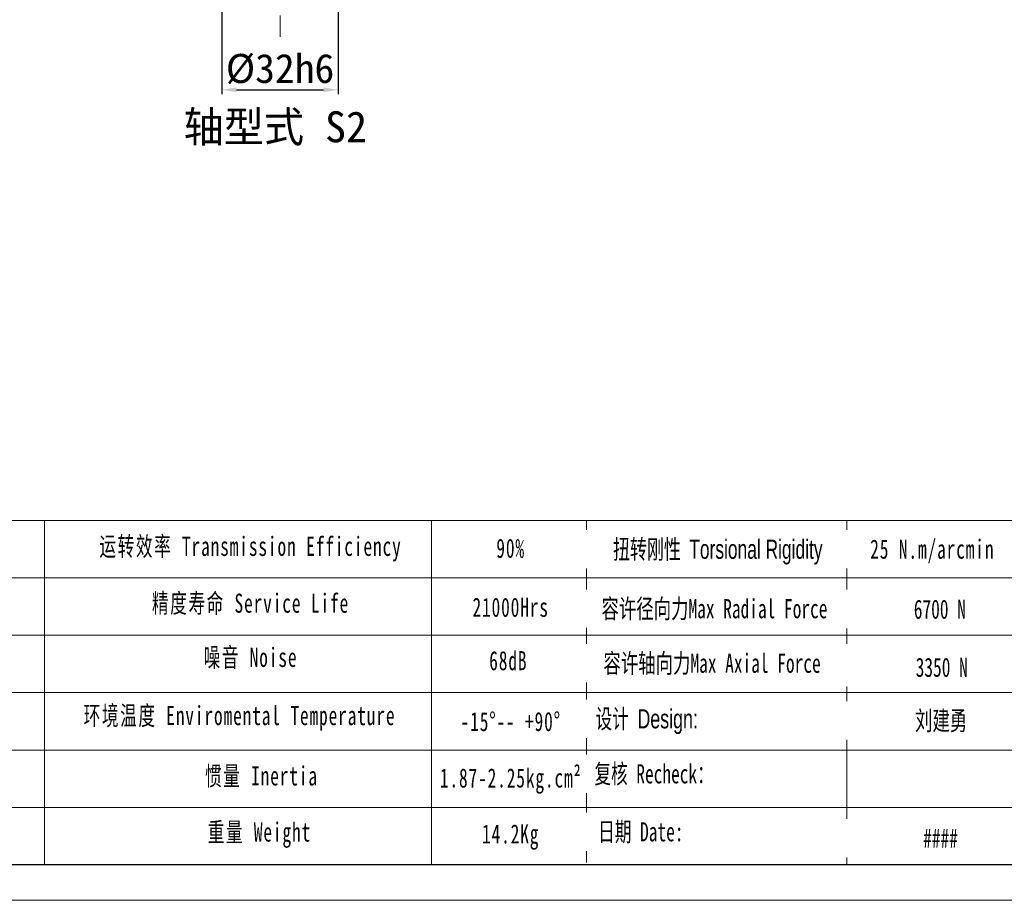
# Model space of a CAD drawing. Header units: millimetres. Extents: x 7115 to 7943, y -680 to -95.
# Tile 9 of 16: x 7400 to 7671, y -680 to -438. Entities that reach past the tile are written whole.
import ezdxf

# ---------------------------------------------------------------- set-up
doc = ezdxf.new("R2010")
doc.units = ezdxf.units.MM
doc.header["$PDSIZE"] = -5
doc.linetypes.add('ACAD_ISO10W100', pattern=[18, 12, -3, 0, -3])
doc.layers.get('Defpoints').update_dxf_attribs({"lineweight": 18})
for name, color, linetype, lineweight in [('SLD-0', 7, 'Continuous', 18), ('中心线层', 7, 'ACAD_ISO10W100', 0), ('图框_外框线', 7, 'Continuous', 18), ('尺寸线层', 3, 'Continuous', 18), ('标注线', 7, 'Continuous', 18)]:
    doc.layers.add(name, color=color, linetype=linetype, lineweight=lineweight)
doc.styles.add('工程字', font='txt')
doc.styles.add('标准', font='txt', dxfattribs={"width": 0.667})
doc.dimstyles.new('ISO-25', dxfattribs={"dimtxt": 8, "dimasz": 4, "dimexe": 1.25, "dimexo": 0.625, "dimgap": 1.7, "dimtad": 1, "dimtxsty": '工程字', "dimcen": 2, "dimdle": 8, "dimadec": 0, "dimazin": 0, "dimtfac": 1, "dimtmove": 0, "dimatfit": 3, "dimfxl": 1, "dimarcsym": 0})

# ---------------------------------------------------------------- blocks, each defined once
blk = doc.blocks.new('*D92')
at = {"layer": 'Defpoints', "color": 0}
for p in [(7456.04, -421.89), (7488.04, -421.89), (7488.04, -457.5)]:
    blk.add_point(p, dxfattribs=at)
at = {"layer": '尺寸线层', "color": 0, "lineweight": -2}
for p, q in [((7456.04, -422.89), (7456.04, -458.75)), ((7488.04, -422.89), (7488.04, -458.75)), ((7460.04, -457.5), (7484.04, -457.5))]:
    blk.add_line(p, q, dxfattribs=at)
at = {"layer": '尺寸线层', "color": 0}
for points in [[(7460.04, -456.84), (7460.04, -458.17), (7456.04, -457.5)], [(7484.04, -458.17), (7484.04, -456.84), (7488.04, -457.5)]]:
    blk.add_solid(points, dxfattribs=at)
at = {"layer": '尺寸线层', "color": 0, "insert": (7472.04, -451.8), "char_height": 8, "attachment_point": 5, "style": '工程字'}
blk.add_mtext('%%C32h6', dxfattribs=at)

msp = doc.modelspace()

# ---------------------------------------------------------------- linework, layer by layer
at = {"layer": 'SLD-0'}
for p, q in [((7407.2069, -575.9657), (7407.2069, -670.6258)), ((7513.7292, -575.9657), (7513.7292, -670.6365))]:
    msp.add_line(p, q, dxfattribs=at)
at = {"layer": '中心线层', "color": 0}
msp.add_line((7472.0438, -400.8906), (7472.0438, -442.8906), dxfattribs=at)
at = {"layer": '图框_外框线'}
for p, q in [((7187.6804, -575.9657), (7933.0123, -575.9657)), ((7556.3431, -575.9657), (7556.3431, -670.1114)), ((7627.9636, -575.9657), (7627.9636, -670.6365)), ((7259.107, -591.7615), (7677.9989, -591.7615)), ((7187.6804, -607.5574), (7933.0123, -607.5574)), ((7259.107, -623.3533), (7933.0123, -623.3533)), ((7259.107, -639.1492), (7933.0123, -639.1492)), ((7259.107, -654.945), (7933.0123, -654.945))]:
    msp.add_line(p, q, dxfattribs=at)
at = {"layer": '图框_外框线', "color": 3}
msp.add_lwpolyline([(7114.5067, -680.4981), (7942.8739, -680.4981), (7942.8739, -94.7242), (7114.5067, -94.7242)], close=True, dxfattribs=at)
at = {"layer": '图框_外框线', "color": 3, "lineweight": 25}
msp.add_lwpolyline([(7163.8143, -670.6365), (7933.0123, -670.6365), (7933.0123, -104.5857), (7163.8143, -104.5857)], close=True, dxfattribs=at)

# ---------------------------------------------------------------- texts
at = {"layer": 'SLD-0', "color": 1, "attachment_point": 2, "line_spacing_factor": 1.15057, "style": '标准'}
for s, insert, char_height, width in [('\\T1.1;运转效率 Transmission Efficiency', (7463.92, -580.4709), 5.265291, 89.476003), ('\\T1.1;90%', (7535.4977, -581.0086), 5.26529, 67.336145), ('\\T1.1;精度寿命 Service Life', (7463.92, -596.1191), 5.265291, 70.232302), ('{\\T1.1;208-330N·m}', (7383.9169, -597.0144), 5.265291, 43.610429), ('\\T1.1;21000Hrs', (7535.4977, -597.2368), 5.265291, 67.336145), ('{\\T1.1;624-990N·m}', (7384.1037, -612.1386), 5.265291, 52.365717), ('\\T1.1;噪音 Noise', (7463.92, -611.0132), 5.265291, 46.460666), ('\\T1.1;68dB', (7534.8493, -611.9341), 5.26529, 34.744726), ('{\\T1.1;环境温度 Enviromental Temperature}', (7460.9014, -627.0385), 5.265291, 113.942764), ('\\T1.1;-15%%D-- +90%%D', (7535.4977, -628.6784), 5.265291, 45.167126), ('\\T1.1;惯量 Inertia', (7466.9386, -643.6294), 5.265291, 47.567965), ('{\\T1.1;1.87-2.25kg.cm²}', (7535.4977, -644.2022), 5.265291, 79.758681), ('\\T1.1;重量 Weight', (7466.3727, -659.0891), 5.265291, 40.941877), ('\\T1.1;14.2Kg', (7535.4977, -659.5994), 5.265291, 35.229292)]:
    msp.add_mtext(s, dxfattribs=dict(at, insert=insert, char_height=char_height, width=width))
at = {"layer": '标注线', "color": 0, "lineweight": 20, "insert": (7470.7364, -468.1614), "char_height": 8.5, "attachment_point": 5, "style": '工程字'}
msp.add_mtext('轴型式 S2', dxfattribs=at)

# ---------------------------------------------------------------- dimensions: what is measured, and where the dimension line sits
at = {"layer": '尺寸线层'}
dim = msp.add_linear_dim(base=(7488.0438, -457.5017), p1=(7456.0438, -421.8906), p2=(7488.0438, -421.8906), text='%%C<>h6', dimstyle='ISO-25', override={"dimexo": 1, "dimtxsty": '工程字'}, dxfattribs=at)
dim.commit()
dim.dimension.update_dxf_attribs({"geometry": '*D92', "text_midpoint": (7472.0438, -457.5017), "dimtype": 160})

# ---------------------------------------------------------------- next in the draw order: texts
at = {"layer": 'SLD-0', "color": 1, "attachment_point": 2, "style": '标准', "bg_fill": 2}
for s, insert, char_height, width in [('{\\T1.1;25 N.m/arcmin}', (7651.5082, -581.2418), 5.265291, 67.336145), ('{\\f宋体|b0|i0|c134|p2;容许径向力Max Radial Force}', (7591.5645, -597.6318), 5.265291, 113.942764), ('{\\f宋体|b0|i0|c134|p2;容许轴向力Max Axial Force}', (7590.9072, -612.6409), 5.265291, 113.942764), ('设计 {\\fArial|b0|i0|c0|p2;Design:}', (7572.9334, -627.9305), 5.265291, 67.336145), ('{\\fSimSun|b1|i0|c134|p2;刘建勇}', (7653.936, -628.428), 5.265291, 67.336145), ('复核 Recheck：', (7574.9528, -643.0696), 5.265291, 67.336145), ('日期 Date:', (7571.3183, -659.0074), 5.26529, 67.336145), ('####', (7653.7746, -660.7799), 5.26529, 67.336145)]:
    msp.add_mtext(s, dxfattribs=dict(at, insert=insert, char_height=char_height, width=width))

# ---------------------------------------------------------------- next in the draw order: texts
at = {"layer": 'SLD-0', "color": 1, "char_height": 5.265291, "width": 113.942764, "attachment_point": 2, "style": '标准', "bg_fill": 2}
for s, insert in [('{\\f宋体|b0|i0|c134|p2;\\W0.65;扭转刚性 \\fArial|b0|i0|c0|p34;Torsional Rigidity}', (7592.4752, -581.2733)), ('{\\fSimSun|b1|i0|c134|p2;6700 N}', (7653.5837, -597.7731)), ('{\\fSimSun|b1|i0|c134|p2;3350 N}', (7654.1047, -613.7528))]:
    msp.add_mtext(s, dxfattribs=dict(at, insert=insert))

doc.saveas('drawing.dxf')
